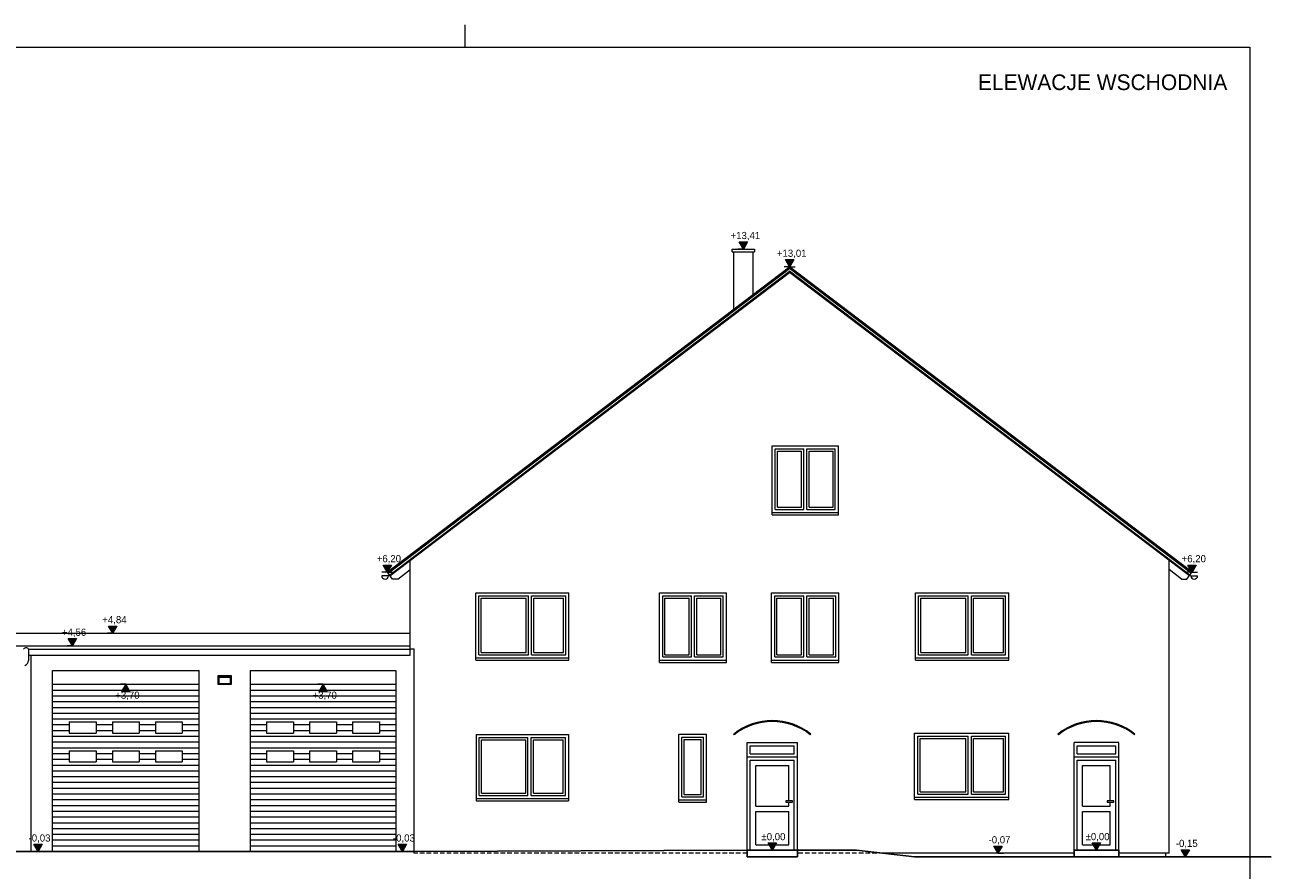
# Model space of a CAD drawing. Extents: x -686885 to -413214, y -23370 to 153194.
# Tile 60 of 145: x -497544 to -469747, y -12774 to 6080. Entities that reach past the tile are written whole.
import ezdxf

# ---------------------------------------------------------------- set-up
doc = ezdxf.new("R2010")
doc.units = 0
doc.header["$MEASUREMENT"] = 0
doc.linetypes.add('Krawędzie ukryte', pattern=[150, 100, -50])
for name, color, linetype, lineweight in [('Arch opisy_Nr_Pióra__21', 7, 'Continuous', 9), ('Arch stropy_Nr_Pióra__1', 7, 'Continuous', 25), ('ARCH TABELA_Nr_Pióra__21', 7, 'Continuous', 9), ('INWENT DACH_Nr_Pióra__21', 7, 'Continuous', 9), ('INWENT KONST. DREWNIANA_Nr_Pióra__21', 7, 'Continuous', 9), ('INWENT LAMPY i INNE_Nr_Pióra__21', 7, 'Continuous', 9), ('INWENT RURY SPUSTOWE_Nr_Pióra__21', 7, 'Continuous', 9), ('INWENT WYMIARY_Nr_Pióra__21', 7, 'Continuous', 9), ('INWENT. DRZWI_Nr_Pióra__21', 7, 'Continuous', 9), ('INWENT. DRZWI_Nr_Pióra__5', 7, 'Continuous', 13), ('INWENT. OKNA_Nr_Pióra__5', 7, 'Continuous', 13), ('INWENT.ŚCIANY_Nr_Pióra__21', 7, 'Continuous', 9), ('INWENT.ŚCIANY_Nr_Pióra__5', 7, 'Continuous', 13)]:
    doc.layers.add(name, color=color, linetype=linetype, lineweight=lineweight)
doc.layers.add('INWENT WYMIARY', color=7, linetype='Continuous')
doc.layers.add('INWENT. DRZWI_Nr_Pióra__102', color=7, linetype='Continuous', lineweight=9, true_color=0xb4b4b4)
doc.styles.add('GENERATED_STYLE_1', font='txt')
doc.styles.add('GENERATED_STYLE_5', font='txt')

# ---------------------------------------------------------------- blocks, each defined once
blk = doc.blocks.new('Wymiary_1', base_point=(-471662, -12480))
at = {"layer": 'INWENT WYMIARY_Nr_Pióra__21', "linetype": 'Continuous'}
blk.add_hatch(color=256, dxfattribs=at).paths.add_polyline_path([(-471662, -12480), (-471755, -12320), (-471569, -12320)], flags=0)
for p, q in [((-471662, -12480), (-471782, -12480)), ((-471662, -12480), (-471755, -12320)), ((-471755, -12320), (-471569, -12320)), ((-471569, -12320), (-471662, -12480)), ((-471662, -12480), (-471542, -12480))]:
    blk.add_line(p, q, dxfattribs=at)
at = {"layer": 'INWENT WYMIARY_Nr_Pióra__21', "insert": (-471872, -12288), "char_height": 160, "attachment_point": 7, "style": 'GENERATED_STYLE_1'}
blk.add_mtext('{-0,15}', dxfattribs=at)
blk = doc.blocks.new('Wymiary_2', base_point=(-473643, -12330))
at = {"layer": 'INWENT WYMIARY_Nr_Pióra__21', "linetype": 'Continuous'}
blk.add_hatch(color=256, dxfattribs=at).paths.add_polyline_path([(-473643, -12330), (-473736, -12170), (-473551, -12170)], flags=0)
for p, q in [((-473643, -12330), (-473736, -12170)), ((-473736, -12170), (-473551, -12170)), ((-473551, -12170), (-473643, -12330)), ((-473643, -12330), (-473763, -12330)), ((-473643, -12330), (-473523, -12330))]:
    blk.add_line(p, q, dxfattribs=at)
at = {"layer": 'INWENT WYMIARY_Nr_Pióra__21', "insert": (-473884, -12138), "char_height": 160, "attachment_point": 7, "style": 'GENERATED_STYLE_1'}
blk.add_mtext('{±0,00}', dxfattribs=at)
blk = doc.blocks.new('Wymiary_3', base_point=(-480873, -12330))
at = {"layer": 'INWENT WYMIARY_Nr_Pióra__21', "linetype": 'Continuous'}
blk.add_hatch(color=256, dxfattribs=at).paths.add_polyline_path([(-480873, -12330), (-480966, -12170), (-480781, -12170)], flags=0)
for p, q in [((-480873, -12330), (-480966, -12170)), ((-480966, -12170), (-480781, -12170)), ((-480781, -12170), (-480873, -12330)), ((-480873, -12330), (-480993, -12330)), ((-480873, -12330), (-480753, -12330))]:
    blk.add_line(p, q, dxfattribs=at)
at = {"layer": 'INWENT WYMIARY_Nr_Pióra__21', "insert": (-481114, -12138), "char_height": 160, "attachment_point": 7, "style": 'GENERATED_STYLE_1'}
blk.add_mtext('{±0,00}', dxfattribs=at)
blk = doc.blocks.new('Wymiary_4', base_point=(-489124, -12360))
at = {"layer": 'INWENT WYMIARY_Nr_Pióra__21', "linetype": 'Continuous'}
blk.add_hatch(color=256, dxfattribs=at).paths.add_polyline_path([(-489124, -12360), (-489217, -12200), (-489031, -12200)], flags=0)
for p, q in [((-489124, -12360), (-489217, -12200)), ((-489217, -12200), (-489031, -12200)), ((-489031, -12200), (-489124, -12360)), ((-489124, -12360), (-489244, -12360)), ((-489124, -12360), (-489004, -12360))]:
    blk.add_line(p, q, dxfattribs=at)
at = {"layer": 'INWENT WYMIARY_Nr_Pióra__21', "insert": (-489334, -12168), "char_height": 160, "attachment_point": 7, "style": 'GENERATED_STYLE_1'}
blk.add_mtext('{-0,03}', dxfattribs=at)
blk = doc.blocks.new('Wymiary_5', base_point=(-497252, -12360))
at = {"layer": 'INWENT WYMIARY_Nr_Pióra__21', "linetype": 'Continuous'}
blk.add_hatch(color=256, dxfattribs=at).paths.add_polyline_path([(-497252, -12360), (-497345, -12200), (-497159, -12200)], flags=0)
for p, q in [((-497252, -12360), (-497345, -12200)), ((-497345, -12200), (-497159, -12200)), ((-497159, -12200), (-497252, -12360)), ((-497252, -12360), (-497372, -12360)), ((-497252, -12360), (-497132, -12360))]:
    blk.add_line(p, q, dxfattribs=at)
at = {"layer": 'INWENT WYMIARY_Nr_Pióra__21', "insert": (-497462, -12168), "char_height": 160, "attachment_point": 7, "style": 'GENERATED_STYLE_1'}
blk.add_mtext('{-0,03}', dxfattribs=at)
blk = doc.blocks.new('Wymiary_26', base_point=(-496483, -7770))
at = {"layer": 'INWENT WYMIARY_Nr_Pióra__21', "linetype": 'Continuous'}
blk.add_hatch(color=256, dxfattribs=at).paths.add_polyline_path([(-496483, -7770), (-496576, -7610), (-496391, -7610)], flags=0)
for p, q in [((-496483, -7770), (-496603, -7770)), ((-496483, -7770), (-496576, -7610)), ((-496576, -7610), (-496391, -7610)), ((-496391, -7610), (-496483, -7770)), ((-496483, -7770), (-496363, -7770))]:
    blk.add_line(p, q, dxfattribs=at)
at = {"layer": 'INWENT WYMIARY_Nr_Pióra__21', "insert": (-496717, -7578), "char_height": 160, "attachment_point": 7, "style": 'GENERATED_STYLE_1'}
blk.add_mtext('{+4,56}', dxfattribs=at)
blk = doc.blocks.new('Wymiary_27', base_point=(-495583, -7490))
at = {"layer": 'INWENT WYMIARY_Nr_Pióra__21', "linetype": 'Continuous'}
blk.add_hatch(color=256, dxfattribs=at).paths.add_polyline_path([(-495583, -7490), (-495676, -7330), (-495490, -7330)], flags=0)
for p, q in [((-495583, -7490), (-495703, -7490)), ((-495583, -7490), (-495676, -7330)), ((-495676, -7330), (-495490, -7330)), ((-495490, -7330), (-495583, -7490)), ((-495583, -7490), (-495463, -7490))]:
    blk.add_line(p, q, dxfattribs=at)
at = {"layer": 'INWENT WYMIARY_Nr_Pióra__21', "insert": (-495817, -7298), "char_height": 160, "attachment_point": 7, "style": 'GENERATED_STYLE_1'}
blk.add_mtext('{+4,84}', dxfattribs=at)
blk = doc.blocks.new('Wymiary_29', base_point=(-490893, -8630))
at = {"layer": 'INWENT WYMIARY_Nr_Pióra__21', "linetype": 'Continuous'}
blk.add_hatch(color=256, dxfattribs=at).paths.add_polyline_path([(-490893, -8630), (-490986, -8790), (-490801, -8790)], flags=0)
for p, q in [((-490893, -8630), (-491013, -8630)), ((-490893, -8630), (-490986, -8790)), ((-490986, -8790), (-490801, -8790)), ((-490893, -8630), (-490773, -8630)), ((-490801, -8790), (-490893, -8630))]:
    blk.add_line(p, q, dxfattribs=at)
at = {"layer": 'INWENT WYMIARY_Nr_Pióra__21', "insert": (-491127, -8982), "char_height": 160, "attachment_point": 7, "style": 'GENERATED_STYLE_1'}
blk.add_mtext('{+3,70}', dxfattribs=at)
blk = doc.blocks.new('Wymiary_30', base_point=(-495293, -8630))
at = {"layer": 'INWENT WYMIARY_Nr_Pióra__21', "linetype": 'Continuous'}
blk.add_hatch(color=256, dxfattribs=at).paths.add_polyline_path([(-495293, -8630), (-495386, -8790), (-495201, -8790)], flags=0)
for p, q in [((-495293, -8630), (-495413, -8630)), ((-495293, -8630), (-495386, -8790)), ((-495386, -8790), (-495201, -8790)), ((-495293, -8630), (-495173, -8630)), ((-495201, -8790), (-495293, -8630))]:
    blk.add_line(p, q, dxfattribs=at)
at = {"layer": 'INWENT WYMIARY_Nr_Pióra__21', "insert": (-495527, -8982), "char_height": 160, "attachment_point": 7, "style": 'GENERATED_STYLE_1'}
blk.add_mtext('{+3,70}', dxfattribs=at)
blk = doc.blocks.new('Wymiary_31', base_point=(-489463, -6129))
at = {"layer": 'INWENT WYMIARY_Nr_Pióra__21', "linetype": 'Continuous'}
blk.add_hatch(color=256, dxfattribs=at).paths.add_polyline_path([(-489463, -6129), (-489556, -5969), (-489370, -5969)], flags=0)
for p, q in [((-489463, -6129), (-489556, -5969)), ((-489556, -5969), (-489370, -5969)), ((-489370, -5969), (-489463, -6129)), ((-489463, -6129), (-489583, -6129)), ((-489463, -6129), (-489343, -6129))]:
    blk.add_line(p, q, dxfattribs=at)
at = {"layer": 'INWENT WYMIARY_Nr_Pióra__21', "insert": (-489696, -5937), "char_height": 160, "attachment_point": 7, "style": 'GENERATED_STYLE_1'}
blk.add_mtext('{+6,20}', dxfattribs=at)
blk = doc.blocks.new('Wymiary_32', base_point=(-481518, 1080))
at = {"layer": 'INWENT WYMIARY_Nr_Pióra__21', "linetype": 'Continuous'}
blk.add_hatch(color=256, dxfattribs=at).paths.add_polyline_path([(-481518, 1080), (-481611, 1240), (-481426, 1240)], flags=0)
for p, q in [((-481518, 1080), (-481611, 1240)), ((-481611, 1240), (-481426, 1240)), ((-481426, 1240), (-481518, 1080)), ((-481518, 1080), (-481638, 1080)), ((-481518, 1080), (-481398, 1080))]:
    blk.add_line(p, q, dxfattribs=at)
at = {"layer": 'INWENT WYMIARY_Nr_Pióra__21', "insert": (-481803, 1272), "char_height": 160, "attachment_point": 7, "style": 'GENERATED_STYLE_1'}
blk.add_mtext('{+13,41}', dxfattribs=at)
blk = doc.blocks.new('Wymiary_33', base_point=(-480486, 685))
at = {"layer": 'INWENT WYMIARY_Nr_Pióra__21', "linetype": 'Continuous'}
blk.add_hatch(color=256, dxfattribs=at).paths.add_polyline_path([(-480486, 685), (-480579, 845), (-480393, 845)], flags=0)
for p, q in [((-480486, 685), (-480579, 845)), ((-480579, 845), (-480393, 845)), ((-480393, 845), (-480486, 685)), ((-480486, 685), (-480606, 685)), ((-480486, 685), (-480366, 685))]:
    blk.add_line(p, q, dxfattribs=at)
at = {"layer": 'INWENT WYMIARY_Nr_Pióra__21', "insert": (-480770, 877), "char_height": 160, "attachment_point": 7, "style": 'GENERATED_STYLE_1'}
blk.add_mtext('{+13,01}', dxfattribs=at)
blk = doc.blocks.new('Wymiary_34', base_point=(-471509, -6129))
at = {"layer": 'INWENT WYMIARY_Nr_Pióra__21', "linetype": 'Continuous'}
blk.add_hatch(color=256, dxfattribs=at).paths.add_polyline_path([(-471509, -6129), (-471602, -5969), (-471416, -5969)], flags=0)
for p, q in [((-471509, -6129), (-471602, -5969)), ((-471602, -5969), (-471416, -5969)), ((-471416, -5969), (-471509, -6129)), ((-471509, -6129), (-471629, -6129)), ((-471509, -6129), (-471389, -6129))]:
    blk.add_line(p, q, dxfattribs=at)
at = {"layer": 'INWENT WYMIARY_Nr_Pióra__21', "insert": (-471742, -5937), "char_height": 160, "attachment_point": 7, "style": 'GENERATED_STYLE_1'}
blk.add_mtext('{+6,20}', dxfattribs=at)
blk = doc.blocks.new('Wymiary_49', base_point=(-475839, -12400))
at = {"layer": 'INWENT WYMIARY_Nr_Pióra__21', "linetype": 'Continuous'}
blk.add_hatch(color=256, dxfattribs=at).paths.add_polyline_path([(-475839, -12400), (-475932, -12240), (-475746, -12240)], flags=0)
for p, q in [((-475839, -12400), (-475959, -12400)), ((-475839, -12400), (-475932, -12240)), ((-475932, -12240), (-475746, -12240)), ((-475746, -12240), (-475839, -12400)), ((-475839, -12400), (-475719, -12400))]:
    blk.add_line(p, q, dxfattribs=at)
at = {"layer": 'INWENT WYMIARY_Nr_Pióra__21', "insert": (-476049, -12208), "char_height": 160, "attachment_point": 7, "style": 'GENERATED_STYLE_1'}
blk.add_mtext('{-0,07}', dxfattribs=at)

msp = doc.modelspace()

# ---------------------------------------------------------------- linework, layer by layer
at = {"layer": 'Arch stropy_Nr_Pióra__1', "linetype": 'Continuous'}
for p, q in [((-498038.3, -12359.6), (-488858.3, -12359.6)), ((-481433.3, -12329.6), (-488858.3, -12359.6)), ((-481433.3, -12329.6), (-480313.3, -12329.6)), ((-481433.3, -12329.6), (-481433.3, -12479.6)), ((-480313.3, -12479.6), (-481433.3, -12479.6)), ((-480313.3, -12329.6), (-480313.3, -12479.6)), ((-478998.3, -12329.6), (-480313.3, -12329.6)), ((-477698.3, -12479.6), (-478998.3, -12329.6)), ((-474143.3, -12479.6), (-477698.3, -12479.6)), ((-473143.3, -12329.6), (-474143.3, -12329.6)), ((-474143.3, -12329.6), (-474143.3, -12479.6)), ((-474143.3, -12479.6), (-473143.3, -12479.6)), ((-473143.3, -12479.6), (-473143.3, -12329.6)), ((-472103.3, -12479.6), (-473143.3, -12479.6)), ((-472103.3, -12479.6), (-469747.4, -12479.6))]:
    msp.add_line(p, q, dxfattribs=at)
at = {"layer": 'ARCH TABELA_Nr_Pióra__21', "linetype": 'Continuous'}
for p, q in [((-487723.3, 5580.4), (-487723.3, 6080.4)), ((-487723.3, 5580.4), (-487723.3, 6080.4)), ((-487723.3, 5580.4), (-487723.3, 6080.4)), ((-487723.3, 5580.4), (-487723.3, 6080.4)), ((-510973.3, 5580.4), (-470223.3, 5580.4)), ((-510973.3, 5580.4), (-470223.3, 5580.4)), ((-470223.3, 5580.4), (-470223.3, -22869.6)), ((-470223.3, 5580.4), (-470223.3, -22869.6))]:
    msp.add_line(p, q, dxfattribs=at)
at = {"layer": 'INWENT DACH_Nr_Pióra__21', "linetype": 'Continuous'}
for p, q in [((-489462.8, -6128.7), (-480485.8, 685.2)), ((-489444.7, -6152.6), (-480485.8, 647.5)), ((-471508.8, -6128.7), (-480485.8, 685.2)), ((-471527, -6152.6), (-480485.8, 647.5)), ((-489444.7, -6152.6), (-489462.8, -6128.7)), ((-471527, -6152.6), (-471508.8, -6128.7)), ((-497758.3, -7489.6), (-488948.3, -7489.6)), ((-481720.9, -9755.2), (-481735.6, -9740.5)), ((-480025.7, -9755.2), (-480013.3, -9739.6)), ((-474490.9, -9755.2), (-474505.6, -9740.5)), ((-472795.7, -9755.2), (-472783.3, -9739.6))]:
    msp.add_line(p, q, dxfattribs=at)
for centre, radius in [((-480873.3, -10822.3), 1382.7), ((-473643.3, -10822.3), 1382.7), ((-480873.3, -10822.3), 1362.7), ((-473643.3, -10822.3), 1362.7)]:
    msp.add_arc(centre, radius, 51.53866, 128.46134, dxfattribs=at)
at = {"layer": 'INWENT KONST. DREWNIANA_Nr_Pióra__21', "linetype": 'Continuous'}
for p, q in [((-489414.5, -6192.5), (-480485.8, 584.8)), ((-489402.4, -6208.4), (-480485.8, 559.6)), ((-471557.2, -6192.5), (-480485.8, 584.8)), ((-471569.3, -6208.4), (-480485.8, 559.6)), ((-489227.1, -6281.2), (-488948.3, -6069.6)), ((-471744.5, -6281.2), (-472023.3, -6069.6)), ((-489347.1, -6281.2), (-489444.7, -6152.6)), ((-489227.1, -6281.2), (-489347.1, -6281.2)), ((-471744.5, -6281.2), (-471624.5, -6281.2)), ((-471624.5, -6281.2), (-471527, -6152.6)), ((-497758.3, -7769.6), (-488948.3, -7769.6)), ((-488948.3, -7844.6), (-488948.3, -7769.6)), ((-497462.3, -7844.6), (-488948.3, -7844.6)), ((-497462.3, -7979.6), (-488948.3, -7979.6)), ((-488948.3, -7979.6), (-488948.3, -7844.6))]:
    msp.add_line(p, q, dxfattribs=at)
at = {"layer": 'INWENT LAMPY i INNE_Nr_Pióra__21', "linetype": 'Continuous'}
for p, q in [((-493238.3, -8439.6), (-493238.3, -8629.6)), ((-492938.3, -8439.6), (-493238.3, -8439.6)), ((-492938.3, -8459.6), (-493238.3, -8459.6)), ((-492958.3, -8479.6), (-493218.3, -8479.6)), ((-493218.3, -8479.6), (-493218.3, -8609.6)), ((-493218.3, -8609.6), (-492958.3, -8609.6)), ((-492958.3, -8609.6), (-492958.3, -8479.6)), ((-492938.3, -8629.6), (-492938.3, -8439.6)), ((-493238.3, -8629.6), (-492938.3, -8629.6))]:
    msp.add_line(p, q, dxfattribs=at)
at = {"layer": 'INWENT RURY SPUSTOWE_Nr_Pióra__21', "linetype": 'Continuous'}
for p, q in [((-489436, -6209.6), (-489586, -6209.6)), ((-489414.1, -6193), (-489436, -6209.6)), ((-471557.6, -6193), (-471535.7, -6209.6)), ((-471535.7, -6209.6), (-471385.7, -6209.6)), ((-497462.3, -7844.6), (-497462.3, -8100.3))]:
    msp.add_line(p, q, dxfattribs=at)
for centre, radius, start, end in [((-489511, -6209.6), 75, 180, 0), ((-471460.7, -6209.6), 75, 180, 0), ((-497517.3, -7880), 65.4, 32.77908, 147.22092), ((-497572.3, -8100.3), 110, 285, 0)]:
    msp.add_arc(centre, radius, start, end, dxfattribs=at)
at = {"layer": 'INWENT. DRZWI_Nr_Pióra__102', "linetype": 'Continuous'}
for p, q in [((-496928.3, -8758.2), (-493658.3, -8758.2)), ((-496928.3, -8886.9), (-493658.3, -8886.9)), ((-492518.3, -8758.2), (-489268.3, -8758.2)), ((-492518.3, -8886.9), (-489268.3, -8886.9)), ((-496928.3, -9015.5), (-493658.3, -9015.5)), ((-496928.3, -9144.1), (-493658.3, -9144.1)), ((-492518.3, -9015.5), (-489268.3, -9015.5)), ((-492518.3, -9144.1), (-489268.3, -9144.1)), ((-496928.3, -9272.7), (-493658.3, -9272.7)), ((-496928.3, -9401.3), (-493658.3, -9401.3)), ((-492518.3, -9272.7), (-489268.3, -9272.7)), ((-492518.3, -9401.3), (-489268.3, -9401.3)), ((-496928.3, -9530), (-496553.3, -9530)), ((-496928.3, -9658.6), (-496553.3, -9658.6)), ((-495953.3, -9530), (-495593.3, -9530)), ((-495953.3, -9658.6), (-495593.3, -9658.6)), ((-494993.3, -9530), (-494633.3, -9530)), ((-494993.3, -9658.6), (-494633.3, -9658.6)), ((-494033.3, -9530), (-493658.3, -9530)), ((-494033.3, -9658.6), (-493658.3, -9658.6)), ((-492518.3, -9530), (-492153.3, -9530)), ((-492518.3, -9658.6), (-492153.3, -9658.6)), ((-491553.3, -9530), (-491193.3, -9530)), ((-491553.3, -9658.6), (-491193.3, -9658.6)), ((-490593.3, -9530), (-490233.3, -9530)), ((-490593.3, -9658.6), (-490233.3, -9658.6)), ((-489633.3, -9530), (-489268.3, -9530)), ((-489633.3, -9658.6), (-489268.3, -9658.6)), ((-496928.3, -9787.2), (-493658.3, -9787.2)), ((-496928.3, -9915.8), (-493658.3, -9915.8)), ((-492518.3, -9787.2), (-489268.3, -9787.2)), ((-492518.3, -9915.8), (-489268.3, -9915.8)), ((-496928.3, -10044.4), (-493658.3, -10044.4)), ((-496928.3, -10173.1), (-496553.3, -10173.1)), ((-495953.3, -10173.1), (-495593.3, -10173.1)), ((-494993.3, -10173.1), (-494633.3, -10173.1)), ((-494033.3, -10173.1), (-493658.3, -10173.1)), ((-492518.3, -10044.4), (-489268.3, -10044.4)), ((-492518.3, -10173.1), (-492153.3, -10173.1)), ((-491553.3, -10173.1), (-491193.3, -10173.1)), ((-490593.3, -10173.1), (-490233.3, -10173.1)), ((-489633.3, -10173.1), (-489268.3, -10173.1)), ((-496928.3, -10301.7), (-496553.3, -10301.7)), ((-496928.3, -10430.3), (-493658.3, -10430.3)), ((-496928.3, -10558.9), (-493658.3, -10558.9)), ((-495953.3, -10301.7), (-495593.3, -10301.7)), ((-494993.3, -10301.7), (-494633.3, -10301.7)), ((-494033.3, -10301.7), (-493658.3, -10301.7)), ((-492518.3, -10301.7), (-492153.3, -10301.7)), ((-492518.3, -10430.3), (-489268.3, -10430.3)), ((-492518.3, -10558.9), (-489268.3, -10558.9)), ((-491553.3, -10301.7), (-491193.3, -10301.7)), ((-490593.3, -10301.7), (-490233.3, -10301.7)), ((-489633.3, -10301.7), (-489268.3, -10301.7)), ((-496928.3, -10687.5), (-493658.3, -10687.5)), ((-496928.3, -10816.2), (-493658.3, -10816.2)), ((-492518.3, -10687.5), (-489268.3, -10687.5)), ((-492518.3, -10816.2), (-489268.3, -10816.2)), ((-496928.3, -10944.8), (-493658.3, -10944.8)), ((-496928.3, -11073.4), (-493658.3, -11073.4)), ((-492518.3, -10944.8), (-489268.3, -10944.8)), ((-492518.3, -11073.4), (-489268.3, -11073.4)), ((-496928.3, -11202), (-493658.3, -11202)), ((-496928.3, -11330.6), (-493658.3, -11330.6)), ((-492518.3, -11202), (-489268.3, -11202)), ((-492518.3, -11330.6), (-489268.3, -11330.6)), ((-496928.3, -11459.3), (-493658.3, -11459.3)), ((-496928.3, -11587.9), (-493658.3, -11587.9)), ((-492518.3, -11459.3), (-489268.3, -11459.3)), ((-492518.3, -11587.9), (-489268.3, -11587.9)), ((-496928.3, -11716.5), (-493658.3, -11716.5)), ((-496928.3, -11845.1), (-493658.3, -11845.1)), ((-492518.3, -11716.5), (-489268.3, -11716.5)), ((-492518.3, -11845.1), (-489268.3, -11845.1)), ((-496928.3, -11973.8), (-493658.3, -11973.8)), ((-496928.3, -12102.4), (-493658.3, -12102.4)), ((-492518.3, -11973.8), (-489268.3, -11973.8)), ((-492518.3, -12102.4), (-489268.3, -12102.4)), ((-496928.3, -12231), (-493658.3, -12231)), ((-492518.3, -12231), (-489268.3, -12231))]:
    msp.add_line(p, q, dxfattribs=at)
at = {"layer": 'INWENT. DRZWI_Nr_Pióra__21', "linetype": 'Continuous'}
for p, q in [((-496553.3, -9469.3), (-496553.3, -9719.3)), ((-496553.3, -9469.3), (-495953.3, -9469.3)), ((-496553.3, -9719.3), (-495953.3, -9719.3)), ((-495953.3, -9469.3), (-495953.3, -9719.3)), ((-495593.3, -9469.3), (-495593.3, -9719.3)), ((-495593.3, -9469.3), (-494993.3, -9469.3)), ((-495593.3, -9719.3), (-494993.3, -9719.3)), ((-494993.3, -9469.3), (-494993.3, -9719.3)), ((-494633.3, -9469.3), (-494633.3, -9719.3)), ((-494633.3, -9469.3), (-494033.3, -9469.3)), ((-494633.3, -9719.3), (-494033.3, -9719.3)), ((-494033.3, -9469.3), (-494033.3, -9719.3)), ((-492153.3, -9469.3), (-492153.3, -9719.3)), ((-492153.3, -9469.3), (-491553.3, -9469.3)), ((-492153.3, -9719.3), (-491553.3, -9719.3)), ((-491553.3, -9469.3), (-491553.3, -9719.3)), ((-491193.3, -9469.3), (-491193.3, -9719.3)), ((-491193.3, -9469.3), (-490593.3, -9469.3)), ((-491193.3, -9719.3), (-490593.3, -9719.3)), ((-490593.3, -9469.3), (-490593.3, -9719.3)), ((-490233.3, -9469.3), (-490233.3, -9719.3)), ((-490233.3, -9469.3), (-489633.3, -9469.3)), ((-490233.3, -9719.3), (-489633.3, -9719.3)), ((-489633.3, -9469.3), (-489633.3, -9719.3)), ((-496553.3, -10112.4), (-496553.3, -10362.4)), ((-496553.3, -10112.4), (-495953.3, -10112.4)), ((-495953.3, -10112.4), (-495953.3, -10362.4)), ((-495593.3, -10112.4), (-495593.3, -10362.4)), ((-495593.3, -10112.4), (-494993.3, -10112.4)), ((-494993.3, -10112.4), (-494993.3, -10362.4)), ((-494633.3, -10112.4), (-494633.3, -10362.4)), ((-494633.3, -10112.4), (-494033.3, -10112.4)), ((-494033.3, -10112.4), (-494033.3, -10362.4)), ((-492153.3, -10112.4), (-492153.3, -10362.4)), ((-492153.3, -10112.4), (-491553.3, -10112.4)), ((-491553.3, -10112.4), (-491553.3, -10362.4)), ((-491193.3, -10112.4), (-491193.3, -10362.4)), ((-491193.3, -10112.4), (-490593.3, -10112.4)), ((-490593.3, -10112.4), (-490593.3, -10362.4)), ((-490233.3, -10112.4), (-490233.3, -10362.4)), ((-490233.3, -10112.4), (-489633.3, -10112.4)), ((-489633.3, -10112.4), (-489633.3, -10362.4)), ((-496553.3, -10362.4), (-495953.3, -10362.4)), ((-495593.3, -10362.4), (-494993.3, -10362.4)), ((-494633.3, -10362.4), (-494033.3, -10362.4)), ((-492153.3, -10362.4), (-491553.3, -10362.4)), ((-491193.3, -10362.4), (-490593.3, -10362.4)), ((-490233.3, -10362.4), (-489633.3, -10362.4))]:
    msp.add_line(p, q, dxfattribs=at)
at = {"layer": 'INWENT. DRZWI_Nr_Pióra__5', "linetype": 'Continuous'}
for p, q in [((-481363.3, -9999.6), (-480383.3, -9999.6)), ((-481363.3, -10179.6), (-481363.3, -9999.6)), ((-480383.3, -10179.6), (-480383.3, -9999.6)), ((-474073.3, -9999.6), (-473213.3, -9999.6)), ((-474073.3, -10179.6), (-474073.3, -9999.6)), ((-473213.3, -10179.6), (-473213.3, -9999.6)), ((-481433.3, -10249.6), (-480313.3, -10249.6)), ((-481363.3, -10179.6), (-480383.3, -10179.6)), ((-474143.3, -10249.6), (-473143.3, -10249.6)), ((-474073.3, -10179.6), (-473213.3, -10179.6)), ((-481363.3, -10319.6), (-480383.3, -10319.6)), ((-481363.3, -12329.6), (-481363.3, -10319.6)), ((-481243.3, -10439.6), (-480503.3, -10439.6)), ((-481243.3, -11349.6), (-481243.3, -10439.6)), ((-480503.3, -11229.6), (-480503.3, -10439.6)), ((-480383.3, -12329.6), (-480383.3, -10319.6)), ((-474073.3, -10319.6), (-473213.3, -10319.6)), ((-474073.3, -12329.6), (-474073.3, -10319.6)), ((-473953.3, -10439.6), (-473333.3, -10439.6)), ((-473953.3, -11349.6), (-473953.3, -10439.6)), ((-473333.3, -11229.6), (-473333.3, -10439.6)), ((-473213.3, -12329.6), (-473213.3, -10319.6)), ((-481243.3, -11349.6), (-480503.3, -11349.6)), ((-480503.3, -11349.6), (-480503.3, -11259.6)), ((-473953.3, -11349.6), (-473333.3, -11349.6)), ((-473333.3, -11349.6), (-473333.3, -11259.6)), ((-481243.3, -12209.6), (-481243.3, -11469.6)), ((-481243.3, -11469.6), (-480503.3, -11469.6)), ((-480503.3, -12209.6), (-480503.3, -11469.6)), ((-473953.3, -12209.6), (-473953.3, -11469.6)), ((-473953.3, -11469.6), (-473333.3, -11469.6)), ((-473333.3, -12209.6), (-473333.3, -11469.6)), ((-481243.3, -12209.6), (-480503.3, -12209.6)), ((-473953.3, -12209.6), (-473333.3, -12209.6))]:
    msp.add_line(p, q, dxfattribs=at)
at = {"layer": 'INWENT. OKNA_Nr_Pióra__5', "linetype": 'Continuous'}
for p, q in [((-480808.3, -4729.6), (-480808.3, -3379.6)), ((-480808.3, -3379.6), (-480173.3, -3379.6)), ((-480758.3, -3429.6), (-480223.3, -3429.6)), ((-480758.3, -4679.6), (-480758.3, -3429.6)), ((-480223.3, -4679.6), (-480223.3, -3429.6)), ((-480173.3, -4729.6), (-480173.3, -3379.6)), ((-480103.3, -4729.6), (-480103.3, -3379.6)), ((-480103.3, -3379.6), (-479468.3, -3379.6)), ((-480053.3, -3429.6), (-479518.3, -3429.6)), ((-480053.3, -4679.6), (-480053.3, -3429.6)), ((-479518.3, -4679.6), (-479518.3, -3429.6)), ((-479468.3, -4729.6), (-479468.3, -3379.6)), ((-480758.3, -4679.6), (-480223.3, -4679.6)), ((-480053.3, -4679.6), (-479518.3, -4679.6)), ((-480808.3, -4729.6), (-480173.3, -4729.6)), ((-480103.3, -4729.6), (-479468.3, -4729.6)), ((-487418.3, -7969.6), (-487418.3, -6659.6)), ((-487418.3, -6659.6), (-486313.3, -6659.6)), ((-486313.3, -7969.6), (-486313.3, -6659.6)), ((-486243.3, -7969.6), (-486243.3, -6659.6)), ((-486243.3, -6659.6), (-485478.3, -6659.6)), ((-485478.3, -7969.6), (-485478.3, -6659.6)), ((-483318.3, -8019.6), (-483318.3, -6659.6)), ((-483318.3, -6659.6), (-482678.3, -6659.6)), ((-482678.3, -8019.6), (-482678.3, -6659.6)), ((-482608.3, -8019.6), (-482608.3, -6659.6)), ((-482608.3, -6659.6), (-481968.3, -6659.6)), ((-481968.3, -8019.6), (-481968.3, -6659.6)), ((-480818.3, -8019.6), (-480818.3, -6659.6)), ((-480818.3, -6659.6), (-480173.3, -6659.6)), ((-480173.3, -8019.6), (-480173.3, -6659.6)), ((-480103.3, -8019.6), (-480103.3, -6659.6)), ((-480103.3, -6659.6), (-479458.3, -6659.6)), ((-479458.3, -8019.6), (-479458.3, -6659.6)), ((-477608.3, -7969.6), (-477608.3, -6659.6)), ((-477608.3, -6659.6), (-476503.3, -6659.6)), ((-476503.3, -7969.6), (-476503.3, -6659.6)), ((-476433.3, -7969.6), (-476433.3, -6659.6)), ((-476433.3, -6659.6), (-475668.3, -6659.6)), ((-475668.3, -7969.6), (-475668.3, -6659.6)), ((-487368.3, -6709.6), (-486363.3, -6709.6)), ((-487368.3, -7919.6), (-487368.3, -6709.6)), ((-486363.3, -7919.6), (-486363.3, -6709.6)), ((-486193.3, -7919.6), (-486193.3, -6709.6)), ((-486193.3, -6709.6), (-485528.3, -6709.6)), ((-485528.3, -7919.6), (-485528.3, -6709.6)), ((-483268.3, -6709.6), (-482728.3, -6709.6)), ((-483268.3, -7969.6), (-483268.3, -6709.6)), ((-482728.3, -7969.6), (-482728.3, -6709.6)), ((-482558.3, -7969.6), (-482558.3, -6709.6)), ((-482558.3, -6709.6), (-482018.3, -6709.6)), ((-482018.3, -7969.6), (-482018.3, -6709.6)), ((-480768.3, -6709.6), (-480223.3, -6709.6)), ((-480768.3, -7969.6), (-480768.3, -6709.6)), ((-480223.3, -7969.6), (-480223.3, -6709.6)), ((-480053.3, -7969.6), (-480053.3, -6709.6)), ((-480053.3, -6709.6), (-479508.3, -6709.6)), ((-479508.3, -7969.6), (-479508.3, -6709.6)), ((-477558.3, -6709.6), (-476553.3, -6709.6)), ((-477558.3, -7919.6), (-477558.3, -6709.6)), ((-476553.3, -7919.6), (-476553.3, -6709.6)), ((-476383.3, -7919.6), (-476383.3, -6709.6)), ((-476383.3, -6709.6), (-475718.3, -6709.6)), ((-475718.3, -7919.6), (-475718.3, -6709.6)), ((-487418.3, -7969.6), (-486313.3, -7969.6)), ((-487368.3, -7919.6), (-486363.3, -7919.6)), ((-486243.3, -7969.6), (-485478.3, -7969.6)), ((-486193.3, -7919.6), (-485528.3, -7919.6)), ((-483318.3, -8019.6), (-482678.3, -8019.6)), ((-483268.3, -7969.6), (-482728.3, -7969.6)), ((-482608.3, -8019.6), (-481968.3, -8019.6)), ((-482558.3, -7969.6), (-482018.3, -7969.6)), ((-480818.3, -8019.6), (-480173.3, -8019.6)), ((-480768.3, -7969.6), (-480223.3, -7969.6)), ((-480103.3, -8019.6), (-479458.3, -8019.6)), ((-480053.3, -7969.6), (-479508.3, -7969.6)), ((-477608.3, -7969.6), (-476503.3, -7969.6)), ((-477558.3, -7919.6), (-476553.3, -7919.6)), ((-476433.3, -7969.6), (-475668.3, -7969.6)), ((-476383.3, -7919.6), (-475718.3, -7919.6)), ((-487408.3, -11109.6), (-487408.3, -9819.6)), ((-487408.3, -9819.6), (-486323.3, -9819.6)), ((-487358.3, -9869.6), (-486373.3, -9869.6)), ((-487358.3, -11059.6), (-487358.3, -9869.6)), ((-486373.3, -11059.6), (-486373.3, -9869.6)), ((-486323.3, -11109.6), (-486323.3, -9819.6)), ((-486253.3, -11109.6), (-486253.3, -9819.6)), ((-486253.3, -9819.6), (-485488.3, -9819.6)), ((-486203.3, -11059.6), (-486203.3, -9869.6)), ((-486203.3, -9869.6), (-485538.3, -9869.6)), ((-485538.3, -11059.6), (-485538.3, -9869.6)), ((-485488.3, -11109.6), (-485488.3, -9819.6)), ((-482888.3, -9809.6), (-482408.3, -9809.6)), ((-482888.3, -11139.6), (-482888.3, -9809.6)), ((-482838.3, -9859.6), (-482458.3, -9859.6)), ((-482838.3, -11089.6), (-482838.3, -9859.6)), ((-482458.3, -11089.6), (-482458.3, -9859.6)), ((-482408.3, -11139.6), (-482408.3, -9809.6)), ((-477628.3, -11079.6), (-477628.3, -9789.6)), ((-477628.3, -9789.6), (-476503.3, -9789.6)), ((-477578.3, -9839.6), (-476553.3, -9839.6)), ((-477578.3, -11029.6), (-477578.3, -9839.6)), ((-476553.3, -11029.6), (-476553.3, -9839.6)), ((-476503.3, -11079.6), (-476503.3, -9789.6)), ((-476433.3, -11079.6), (-476433.3, -9789.6)), ((-476433.3, -9789.6), (-475668.3, -9789.6)), ((-476383.3, -11029.6), (-476383.3, -9839.6)), ((-476383.3, -9839.6), (-475718.3, -9839.6)), ((-475718.3, -11029.6), (-475718.3, -9839.6)), ((-475668.3, -11079.6), (-475668.3, -9789.6)), ((-487408.3, -11109.6), (-486323.3, -11109.6)), ((-487358.3, -11059.6), (-486373.3, -11059.6)), ((-486253.3, -11109.6), (-485488.3, -11109.6)), ((-486203.3, -11059.6), (-485538.3, -11059.6)), ((-482838.3, -11089.6), (-482458.3, -11089.6)), ((-477628.3, -11079.6), (-476503.3, -11079.6)), ((-477578.3, -11029.6), (-476553.3, -11029.6)), ((-476433.3, -11079.6), (-475668.3, -11079.6)), ((-476383.3, -11029.6), (-475718.3, -11029.6)), ((-482888.3, -11139.6), (-482408.3, -11139.6))]:
    msp.add_line(p, q, dxfattribs=at)
at = {"layer": 'INWENT.ŚCIANY_Nr_Pióra__21', "linetype": 'Continuous'}
for p, q in [((-487488.3, -6589.6), (-485408.3, -6589.6)), ((-487488.3, -8089.6), (-487488.3, -6589.6)), ((-485408.3, -8089.6), (-485408.3, -6589.6)), ((-483388.3, -6589.6), (-481898.3, -6589.6)), ((-483388.3, -8139.6), (-483388.3, -6589.6)), ((-481898.3, -8139.6), (-481898.3, -6589.6)), ((-480888.3, -6589.6), (-479388.3, -6589.6)), ((-480888.3, -8139.6), (-480888.3, -6589.6)), ((-479388.3, -8139.6), (-479388.3, -6589.6)), ((-477678.3, -6589.6), (-475598.3, -6589.6)), ((-477678.3, -8089.6), (-477678.3, -6589.6)), ((-475598.3, -8089.6), (-475598.3, -6589.6)), ((-487488.3, -8039.6), (-485408.3, -8039.6)), ((-477678.3, -8039.6), (-475598.3, -8039.6)), ((-487488.3, -8089.6), (-485408.3, -8089.6)), ((-483388.3, -8089.6), (-481898.3, -8089.6)), ((-483388.3, -8139.6), (-481898.3, -8139.6)), ((-480888.3, -8089.6), (-479388.3, -8089.6)), ((-480888.3, -8139.6), (-479388.3, -8139.6)), ((-477678.3, -8089.6), (-475598.3, -8089.6)), ((-477698.3, -11199.6), (-477698.3, -9719.6)), ((-477698.3, -9719.6), (-475598.3, -9719.6)), ((-475598.3, -11199.6), (-475598.3, -9719.6)), ((-487478.3, -9749.6), (-487478.3, -11229.6)), ((-487478.3, -9749.6), (-485418.3, -9749.6)), ((-485418.3, -9749.6), (-485418.3, -11229.6)), ((-482958.3, -11259.6), (-482958.3, -9739.6)), ((-482958.3, -9739.6), (-482338.3, -9739.6)), ((-482338.3, -11259.6), (-482338.3, -9739.6)), ((-487478.3, -11179.6), (-485418.3, -11179.6)), ((-487478.3, -11229.6), (-485418.3, -11229.6)), ((-482958.3, -11209.6), (-482338.3, -11209.6)), ((-482958.3, -11259.6), (-482338.3, -11259.6)), ((-477698.3, -11149.6), (-475598.3, -11149.6)), ((-477698.3, -11199.6), (-475598.3, -11199.6))]:
    msp.add_line(p, q, dxfattribs=at)
at = {"layer": 'INWENT.ŚCIANY_Nr_Pióra__5', "linetype": 'Continuous'}
for p, q in [((-481768.3, 1080.4), (-481268.3, 1080.4)), ((-481768.3, 1020.4), (-481768.3, 1080.4)), ((-481768.3, 1020.4), (-481268.3, 1020.4)), ((-481728.3, -257.9), (-481728.3, 1020.4)), ((-481308.3, 1020.4), (-481308.3, 60.9)), ((-481268.3, 1080.4), (-481268.3, 1020.4)), ((-480878.3, -3309.6), (-479398.3, -3309.6)), ((-480878.3, -4849.6), (-480878.3, -3309.6)), ((-479398.3, -4849.6), (-479398.3, -3309.6)), ((-480878.3, -4799.6), (-479398.3, -4799.6)), ((-480878.3, -4849.6), (-479398.3, -4849.6)), ((-488948.3, -7839.6), (-488948.3, -5863.7)), ((-472023.3, -12399.6), (-472023.3, -5863.7)), ((-497408.3, -7979.6), (-497408.3, -12359.6)), ((-488948.3, -7839.6), (-488858.3, -7839.6)), ((-488858.3, -12399.6), (-488858.3, -7839.6)), ((-496928.3, -12359.6), (-496928.3, -8319.6)), ((-496928.3, -8319.6), (-493658.3, -8319.6)), ((-493658.3, -12359.6), (-493658.3, -8319.6)), ((-492518.3, -8319.6), (-492518.3, -12359.6)), ((-492518.3, -8319.6), (-489268.3, -8319.6)), ((-489268.3, -8319.6), (-489268.3, -12359.6)), ((-496928.3, -8629.6), (-493658.3, -8629.6)), ((-492518.3, -8629.6), (-489268.3, -8629.6)), ((-481433.3, -12329.6), (-481433.3, -9929.6)), ((-481433.3, -9929.6), (-480313.3, -9929.6)), ((-480313.3, -12329.6), (-480313.3, -9929.6)), ((-474143.3, -12329.6), (-474143.3, -9929.6)), ((-473143.3, -9929.6), (-474143.3, -9929.6)), ((-473143.3, -12329.6), (-473143.3, -9929.6)), ((-480423.3, -11229.6), (-480573.3, -11229.6)), ((-480573.3, -11229.6), (-480573.3, -11259.6)), ((-480573.3, -11259.6), (-480423.3, -11259.6)), ((-480423.3, -11259.6), (-480423.3, -11229.6)), ((-473253.3, -11229.6), (-473403.3, -11229.6)), ((-473403.3, -11229.6), (-473403.3, -11259.6)), ((-473403.3, -11259.6), (-473253.3, -11259.6)), ((-473253.3, -11259.6), (-473253.3, -11229.6)), ((-474143.3, -12399.6), (-478391.7, -12399.6)), ((-472023.3, -12399.6), (-473143.3, -12399.6)), ((-472103.3, -12399.6), (-472103.3, -12479.6))]:
    msp.add_line(p, q, dxfattribs=at)
at = {"layer": 'INWENT.ŚCIANY_Nr_Pióra__5', "linetype": 'Krawędzie ukryte'}
for p, q in [((-481433.3, -12399.6), (-488858.3, -12399.6)), ((-478391.7, -12399.6), (-480313.3, -12399.6))]:
    msp.add_line(p, q, dxfattribs=at)

# ---------------------------------------------------------------- block references
at = {"layer": 'INWENT WYMIARY', "linetype": 'Continuous'}
for name, p in [('Wymiary_32', (-481518.3, 1080.4)), ('Wymiary_33', (-480485.8, 685.2)), ('Wymiary_31', (-489462.8, -6128.7)), ('Wymiary_34', (-471508.8, -6128.7)), ('Wymiary_27', (-495583.2, -7489.6)), ('Wymiary_26', (-496483.4, -7769.6)), ('Wymiary_30', (-495293.3, -8629.6)), ('Wymiary_29', (-490893.3, -8629.6)), ('Wymiary_3', (-480873.3, -12329.6)), ('Wymiary_2', (-473643.3, -12329.6)), ('Wymiary_5', (-497251.9, -12359.6)), ('Wymiary_4', (-489124, -12359.6)), ('Wymiary_49', (-475838.9, -12399.6)), ('Wymiary_1', (-471661.9, -12479.6))]:
    msp.add_blockref(name, p, dxfattribs=at)

# ---------------------------------------------------------------- texts
at = {"layer": 'Arch opisy_Nr_Pióra__21', "linetype": 'Continuous', "insert": (-470723.3, 4976.9), "char_height": 350, "attachment_point": 3, "style": 'GENERATED_STYLE_5'}
msp.add_mtext('{ELEWACJE WSCHODNIA}', dxfattribs=at)

doc.saveas('drawing.dxf')
